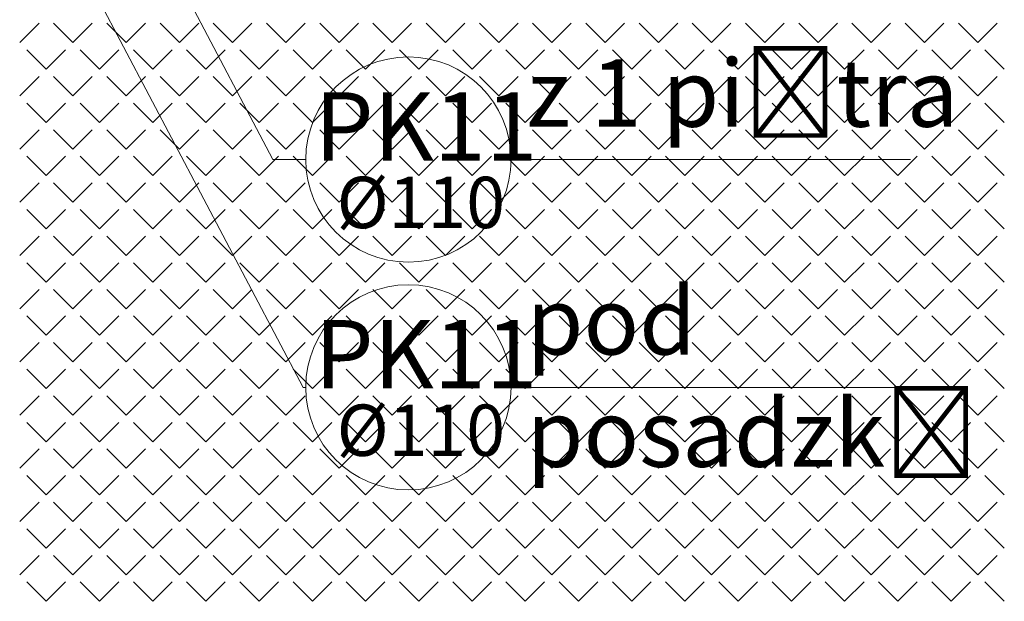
# Model space of a CAD drawing. Header units: millimetres. Extents: x -23540 to 53212, y -37964 to 41185.
# Tile 130 of 203: x 2684 to 3050, y -30832 to -30616. Entities that reach past the tile are written whole.
import ezdxf

# ---------------------------------------------------------------- set-up
doc = ezdxf.new("R2010")
doc.units = ezdxf.units.MM
doc.layers.get('0').update_dxf_attribs({"lineweight": 18})
doc.layers.add('MM_KS_OPISY', color=7, linetype='Continuous', lineweight=9)
doc.styles.get("Standard").update_dxf_attribs({"font": 'arial.ttf'})

msp = doc.modelspace()

# ---------------------------------------------------------------- linework, layer by layer
at = {"color": 251, "linetype": 'Continuous', "lineweight": 20, "true_color": 0x636466}
for p, q in [((2684.08, -30624.31), (2691.26, -30617.13)), ((2703.83, -30624.31), (2696.65, -30617.13)), ((2703.83, -30624.31), (2711.02, -30617.13)), ((2723.59, -30624.31), (2716.41, -30617.13)), ((2723.59, -30624.31), (2730.77, -30617.13)), ((2743.35, -30624.31), (2736.16, -30617.13)), ((2743.35, -30624.31), (2750.53, -30617.13)), ((2763.1, -30624.31), (2755.92, -30617.13)), ((2763.1, -30624.31), (2770.29, -30617.13)), ((2782.86, -30624.31), (2775.67, -30617.13)), ((2782.86, -30624.31), (2790.04, -30617.13)), ((2802.62, -30624.31), (2795.43, -30617.13)), ((2802.62, -30624.31), (2809.8, -30617.13)), ((2822.37, -30624.31), (2815.19, -30617.13)), ((2822.37, -30624.31), (2829.56, -30617.13)), ((2842.13, -30624.31), (2834.94, -30617.13)), ((2842.13, -30624.31), (2849.31, -30617.13)), ((2861.89, -30624.31), (2854.7, -30617.13)), ((2861.89, -30624.31), (2869.07, -30617.13)), ((2881.64, -30624.31), (2874.46, -30617.13)), ((2881.64, -30624.31), (2888.83, -30617.13)), ((2901.4, -30624.31), (2894.21, -30617.13)), ((2901.4, -30624.31), (2908.58, -30617.13)), ((2921.16, -30624.31), (2913.97, -30617.13)), ((2921.16, -30624.31), (2928.34, -30617.13)), ((2940.91, -30624.31), (2933.73, -30617.13)), ((2940.91, -30624.31), (2948.1, -30617.13)), ((2960.67, -30624.31), (2953.48, -30617.13)), ((2960.67, -30624.31), (2967.85, -30617.13)), ((2980.42, -30624.31), (2973.24, -30617.13)), ((2980.42, -30624.31), (2987.61, -30617.13)), ((3000.18, -30624.31), (2993, -30617.13)), ((3000.18, -30624.31), (3007.37, -30617.13)), ((3019.94, -30624.31), (3012.75, -30617.13)), ((3019.94, -30624.31), (3027.12, -30617.13)), ((3039.69, -30624.31), (3032.51, -30617.13)), ((3039.69, -30624.31), (3046.88, -30617.13)), ((2693.95, -30634.19), (2686.77, -30627.01)), ((2693.95, -30634.19), (2701.14, -30627.01)), ((2713.71, -30634.19), (2706.53, -30627.01)), ((2713.71, -30634.19), (2720.9, -30627.01)), ((2733.47, -30634.19), (2726.28, -30627.01)), ((2733.47, -30634.19), (2740.65, -30627.01)), ((2753.22, -30634.19), (2746.04, -30627.01)), ((2753.22, -30634.19), (2760.41, -30627.01)), ((2772.98, -30634.19), (2765.8, -30627.01)), ((2772.98, -30634.19), (2780.17, -30627.01)), ((2792.74, -30634.19), (2785.55, -30627.01)), ((2792.74, -30634.19), (2799.92, -30627.01)), ((2812.49, -30634.19), (2805.31, -30627.01)), ((2812.49, -30634.19), (2819.68, -30627.01)), ((2832.25, -30634.19), (2825.07, -30627.01)), ((2832.25, -30634.19), (2839.43, -30627.01)), ((2852.01, -30634.19), (2844.82, -30627.01)), ((2852.01, -30634.19), (2859.19, -30627.01)), ((2871.76, -30634.19), (2864.58, -30627.01)), ((2871.76, -30634.19), (2878.95, -30627.01)), ((2891.52, -30634.19), (2884.34, -30627.01)), ((2891.52, -30634.19), (2898.7, -30627.01)), ((2911.28, -30634.19), (2904.09, -30627.01)), ((2911.28, -30634.19), (2918.46, -30627.01)), ((2931.03, -30634.19), (2923.85, -30627.01)), ((2931.03, -30634.19), (2938.22, -30627.01)), ((2950.79, -30634.19), (2943.61, -30627.01)), ((2950.79, -30634.19), (2957.97, -30627.01)), ((2970.55, -30634.19), (2963.36, -30627.01)), ((2970.55, -30634.19), (2977.73, -30627.01)), ((2990.3, -30634.19), (2983.12, -30627.01)), ((2990.3, -30634.19), (2997.49, -30627.01)), ((3010.06, -30634.19), (3002.88, -30627.01)), ((3010.06, -30634.19), (3017.24, -30627.01)), ((3029.82, -30634.19), (3022.63, -30627.01)), ((3029.82, -30634.19), (3037, -30627.01)), ((3049.57, -30634.19), (3042.39, -30627.01)), ((2684.08, -30644.07), (2691.26, -30636.89)), ((2703.83, -30644.07), (2696.65, -30636.89)), ((2703.83, -30644.07), (2711.02, -30636.89)), ((2723.59, -30644.07), (2716.41, -30636.89)), ((2723.59, -30644.07), (2730.77, -30636.89)), ((2743.35, -30644.07), (2736.16, -30636.89)), ((2743.35, -30644.07), (2750.53, -30636.89)), ((2763.1, -30644.07), (2755.92, -30636.89)), ((2763.1, -30644.07), (2770.29, -30636.89)), ((2782.86, -30644.07), (2775.67, -30636.89)), ((2782.86, -30644.07), (2790.04, -30636.89)), ((2802.62, -30644.07), (2795.43, -30636.89)), ((2802.62, -30644.07), (2809.8, -30636.89)), ((2822.37, -30644.07), (2815.19, -30636.89)), ((2822.37, -30644.07), (2829.56, -30636.89)), ((2842.13, -30644.07), (2834.94, -30636.89)), ((2842.13, -30644.07), (2849.31, -30636.89)), ((2861.89, -30644.07), (2854.7, -30636.89)), ((2861.89, -30644.07), (2869.07, -30636.89)), ((2881.64, -30644.07), (2874.46, -30636.89)), ((2881.64, -30644.07), (2888.83, -30636.89)), ((2901.4, -30644.07), (2894.21, -30636.89)), ((2901.4, -30644.07), (2908.58, -30636.89)), ((2921.16, -30644.07), (2913.97, -30636.89)), ((2921.16, -30644.07), (2928.34, -30636.89)), ((2940.91, -30644.07), (2933.73, -30636.89)), ((2940.91, -30644.07), (2948.1, -30636.89)), ((2960.67, -30644.07), (2953.48, -30636.89)), ((2960.67, -30644.07), (2967.85, -30636.89)), ((2980.42, -30644.07), (2973.24, -30636.89)), ((2980.42, -30644.07), (2987.61, -30636.89)), ((3000.18, -30644.07), (2993, -30636.89)), ((3000.18, -30644.07), (3007.37, -30636.89)), ((3019.94, -30644.07), (3012.75, -30636.89)), ((3019.94, -30644.07), (3027.12, -30636.89)), ((3039.69, -30644.07), (3032.51, -30636.89)), ((3039.69, -30644.07), (3046.88, -30636.89)), ((2693.95, -30653.95), (2686.77, -30646.76)), ((2693.95, -30653.95), (2701.14, -30646.76)), ((2713.71, -30653.95), (2706.53, -30646.76)), ((2713.71, -30653.95), (2720.9, -30646.76)), ((2733.47, -30653.95), (2726.28, -30646.76)), ((2733.47, -30653.95), (2740.65, -30646.76)), ((2753.22, -30653.95), (2746.04, -30646.76)), ((2753.22, -30653.95), (2760.41, -30646.76)), ((2772.98, -30653.95), (2765.8, -30646.76)), ((2772.98, -30653.95), (2780.17, -30646.76)), ((2792.74, -30653.95), (2785.55, -30646.76)), ((2792.74, -30653.95), (2799.92, -30646.76)), ((2812.49, -30653.95), (2805.31, -30646.76)), ((2812.49, -30653.95), (2819.68, -30646.76)), ((2832.25, -30653.95), (2825.07, -30646.76)), ((2832.25, -30653.95), (2839.43, -30646.76)), ((2852.01, -30653.95), (2844.82, -30646.76)), ((2852.01, -30653.95), (2859.19, -30646.76)), ((2871.76, -30653.95), (2864.58, -30646.76)), ((2871.76, -30653.95), (2878.95, -30646.76)), ((2891.52, -30653.95), (2884.34, -30646.76)), ((2891.52, -30653.95), (2898.7, -30646.76)), ((2911.28, -30653.95), (2904.09, -30646.76)), ((2911.28, -30653.95), (2918.46, -30646.76)), ((2931.03, -30653.95), (2923.85, -30646.76)), ((2931.03, -30653.95), (2938.22, -30646.76)), ((2950.79, -30653.95), (2943.61, -30646.76)), ((2950.79, -30653.95), (2957.97, -30646.76)), ((2970.55, -30653.95), (2963.36, -30646.76)), ((2970.55, -30653.95), (2977.73, -30646.76)), ((2990.3, -30653.95), (2983.12, -30646.76)), ((2990.3, -30653.95), (2997.49, -30646.76)), ((3010.06, -30653.95), (3002.88, -30646.76)), ((3010.06, -30653.95), (3017.24, -30646.76)), ((3029.82, -30653.95), (3022.63, -30646.76)), ((3029.82, -30653.95), (3037, -30646.76)), ((3049.57, -30653.95), (3042.39, -30646.76)), ((2684.08, -30663.83), (2691.26, -30656.64)), ((2703.83, -30663.83), (2696.65, -30656.64)), ((2703.83, -30663.83), (2711.02, -30656.64)), ((2723.59, -30663.83), (2716.41, -30656.64)), ((2723.59, -30663.83), (2730.77, -30656.64)), ((2743.35, -30663.83), (2736.16, -30656.64)), ((2743.35, -30663.83), (2750.53, -30656.64)), ((2763.1, -30663.83), (2755.92, -30656.64)), ((2763.1, -30663.83), (2770.29, -30656.64)), ((2782.86, -30663.83), (2775.67, -30656.64)), ((2782.86, -30663.83), (2790.04, -30656.64)), ((2802.62, -30663.83), (2795.43, -30656.64)), ((2802.62, -30663.83), (2809.8, -30656.64)), ((2822.37, -30663.83), (2815.19, -30656.64)), ((2822.37, -30663.83), (2829.56, -30656.64)), ((2842.13, -30663.83), (2834.94, -30656.64)), ((2842.13, -30663.83), (2849.31, -30656.64)), ((2861.89, -30663.83), (2854.7, -30656.64)), ((2861.89, -30663.83), (2869.07, -30656.64)), ((2881.64, -30663.83), (2874.46, -30656.64)), ((2881.64, -30663.83), (2888.83, -30656.64)), ((2901.4, -30663.83), (2894.21, -30656.64)), ((2901.4, -30663.83), (2908.58, -30656.64)), ((2921.16, -30663.83), (2913.97, -30656.64)), ((2921.16, -30663.83), (2928.34, -30656.64)), ((2940.91, -30663.83), (2933.73, -30656.64)), ((2940.91, -30663.83), (2948.1, -30656.64)), ((2960.67, -30663.83), (2953.48, -30656.64)), ((2960.67, -30663.83), (2967.85, -30656.64)), ((2980.42, -30663.83), (2973.24, -30656.64)), ((2980.42, -30663.83), (2987.61, -30656.64)), ((3000.18, -30663.83), (2993, -30656.64)), ((3000.18, -30663.83), (3007.37, -30656.64)), ((3019.94, -30663.83), (3012.75, -30656.64)), ((3019.94, -30663.83), (3027.12, -30656.64)), ((3039.69, -30663.83), (3032.51, -30656.64)), ((3039.69, -30663.83), (3046.88, -30656.64)), ((2693.95, -30673.7), (2686.77, -30666.52)), ((2693.95, -30673.7), (2701.14, -30666.52)), ((2713.71, -30673.7), (2706.53, -30666.52)), ((2713.71, -30673.7), (2720.9, -30666.52)), ((2733.47, -30673.7), (2726.28, -30666.52)), ((2733.47, -30673.7), (2740.65, -30666.52)), ((2753.22, -30673.7), (2746.04, -30666.52)), ((2753.22, -30673.7), (2760.41, -30666.52)), ((2772.98, -30673.7), (2765.8, -30666.52)), ((2772.98, -30673.7), (2780.17, -30666.52)), ((2792.74, -30673.7), (2785.55, -30666.52)), ((2792.74, -30673.7), (2799.92, -30666.52)), ((2812.49, -30673.7), (2805.31, -30666.52)), ((2812.49, -30673.7), (2819.68, -30666.52)), ((2832.25, -30673.7), (2825.07, -30666.52)), ((2832.25, -30673.7), (2839.43, -30666.52)), ((2852.01, -30673.7), (2844.82, -30666.52)), ((2852.01, -30673.7), (2859.19, -30666.52)), ((2871.76, -30673.7), (2864.58, -30666.52)), ((2871.76, -30673.7), (2878.95, -30666.52)), ((2891.52, -30673.7), (2884.34, -30666.52)), ((2891.52, -30673.7), (2898.7, -30666.52)), ((2911.28, -30673.7), (2904.09, -30666.52)), ((2911.28, -30673.7), (2918.46, -30666.52)), ((2931.03, -30673.7), (2923.85, -30666.52)), ((2931.03, -30673.7), (2938.22, -30666.52)), ((2950.79, -30673.7), (2943.61, -30666.52)), ((2950.79, -30673.7), (2957.97, -30666.52)), ((2970.55, -30673.7), (2963.36, -30666.52)), ((2970.55, -30673.7), (2977.73, -30666.52)), ((2990.3, -30673.7), (2983.12, -30666.52)), ((2990.3, -30673.7), (2997.49, -30666.52)), ((3010.06, -30673.7), (3002.88, -30666.52)), ((3010.06, -30673.7), (3017.24, -30666.52)), ((3029.82, -30673.7), (3022.63, -30666.52)), ((3029.82, -30673.7), (3037, -30666.52)), ((3049.57, -30673.7), (3042.39, -30666.52)), ((2684.08, -30683.58), (2691.26, -30676.4)), ((2703.83, -30683.58), (2696.65, -30676.4)), ((2703.83, -30683.58), (2711.02, -30676.4)), ((2723.59, -30683.58), (2716.41, -30676.4)), ((2723.59, -30683.58), (2730.77, -30676.4)), ((2743.35, -30683.58), (2736.16, -30676.4)), ((2743.35, -30683.58), (2750.53, -30676.4)), ((2763.1, -30683.58), (2755.92, -30676.4)), ((2763.1, -30683.58), (2770.29, -30676.4)), ((2782.86, -30683.58), (2775.67, -30676.4)), ((2782.86, -30683.58), (2790.04, -30676.4)), ((2802.62, -30683.58), (2795.43, -30676.4)), ((2802.62, -30683.58), (2809.8, -30676.4)), ((2822.37, -30683.58), (2815.19, -30676.4)), ((2822.37, -30683.58), (2829.56, -30676.4)), ((2842.13, -30683.58), (2834.94, -30676.4)), ((2842.13, -30683.58), (2849.31, -30676.4)), ((2861.89, -30683.58), (2854.7, -30676.4)), ((2861.89, -30683.58), (2869.07, -30676.4)), ((2881.64, -30683.58), (2874.46, -30676.4)), ((2881.64, -30683.58), (2888.83, -30676.4)), ((2901.4, -30683.58), (2894.21, -30676.4)), ((2901.4, -30683.58), (2908.58, -30676.4)), ((2921.16, -30683.58), (2913.97, -30676.4)), ((2921.16, -30683.58), (2928.34, -30676.4)), ((2940.91, -30683.58), (2933.73, -30676.4)), ((2940.91, -30683.58), (2948.1, -30676.4)), ((2960.67, -30683.58), (2953.48, -30676.4)), ((2960.67, -30683.58), (2967.85, -30676.4)), ((2980.42, -30683.58), (2973.24, -30676.4)), ((2980.42, -30683.58), (2987.61, -30676.4)), ((3000.18, -30683.58), (2993, -30676.4)), ((3000.18, -30683.58), (3007.37, -30676.4)), ((3019.94, -30683.58), (3012.75, -30676.4)), ((3019.94, -30683.58), (3027.12, -30676.4)), ((3039.69, -30683.58), (3032.51, -30676.4)), ((3039.69, -30683.58), (3046.88, -30676.4)), ((2693.95, -30693.46), (2686.77, -30686.28)), ((2693.95, -30693.46), (2701.14, -30686.28)), ((2713.71, -30693.46), (2706.53, -30686.28)), ((2713.71, -30693.46), (2720.9, -30686.28)), ((2733.47, -30693.46), (2726.28, -30686.28)), ((2733.47, -30693.46), (2740.65, -30686.28)), ((2753.22, -30693.46), (2746.04, -30686.28)), ((2753.22, -30693.46), (2760.41, -30686.28)), ((2772.98, -30693.46), (2765.8, -30686.28)), ((2772.98, -30693.46), (2780.17, -30686.28)), ((2792.74, -30693.46), (2785.55, -30686.28)), ((2792.74, -30693.46), (2799.92, -30686.28)), ((2812.49, -30693.46), (2805.31, -30686.28)), ((2812.49, -30693.46), (2819.68, -30686.28)), ((2832.25, -30693.46), (2825.07, -30686.28)), ((2832.25, -30693.46), (2839.43, -30686.28)), ((2852.01, -30693.46), (2844.82, -30686.28)), ((2852.01, -30693.46), (2859.19, -30686.28)), ((2871.76, -30693.46), (2864.58, -30686.28)), ((2871.76, -30693.46), (2878.95, -30686.28)), ((2891.52, -30693.46), (2884.34, -30686.28)), ((2891.52, -30693.46), (2898.7, -30686.28)), ((2911.28, -30693.46), (2904.09, -30686.28)), ((2911.28, -30693.46), (2918.46, -30686.28)), ((2931.03, -30693.46), (2923.85, -30686.28)), ((2931.03, -30693.46), (2938.22, -30686.28)), ((2950.79, -30693.46), (2943.61, -30686.28)), ((2950.79, -30693.46), (2957.97, -30686.28)), ((2970.55, -30693.46), (2963.36, -30686.28)), ((2970.55, -30693.46), (2977.73, -30686.28)), ((2990.3, -30693.46), (2983.12, -30686.28)), ((2990.3, -30693.46), (2997.49, -30686.28)), ((3010.06, -30693.46), (3002.88, -30686.28)), ((3010.06, -30693.46), (3017.24, -30686.28)), ((3029.82, -30693.46), (3022.63, -30686.28)), ((3029.82, -30693.46), (3037, -30686.28)), ((3049.57, -30693.46), (3042.39, -30686.28)), ((2684.08, -30703.34), (2691.26, -30696.15)), ((2703.83, -30703.34), (2696.65, -30696.15)), ((2703.83, -30703.34), (2711.02, -30696.15)), ((2723.59, -30703.34), (2716.41, -30696.15)), ((2723.59, -30703.34), (2730.77, -30696.15)), ((2743.35, -30703.34), (2736.16, -30696.15)), ((2743.35, -30703.34), (2750.53, -30696.15)), ((2763.1, -30703.34), (2755.92, -30696.15)), ((2763.1, -30703.34), (2770.29, -30696.15)), ((2782.86, -30703.34), (2775.67, -30696.15)), ((2782.86, -30703.34), (2790.04, -30696.15)), ((2802.62, -30703.34), (2795.43, -30696.15)), ((2802.62, -30703.34), (2809.8, -30696.15)), ((2822.37, -30703.34), (2815.19, -30696.15)), ((2822.37, -30703.34), (2829.56, -30696.15)), ((2842.13, -30703.34), (2834.94, -30696.15)), ((2842.13, -30703.34), (2849.31, -30696.15)), ((2861.89, -30703.34), (2854.7, -30696.15)), ((2861.89, -30703.34), (2869.07, -30696.15)), ((2881.64, -30703.34), (2874.46, -30696.15)), ((2881.64, -30703.34), (2888.83, -30696.15)), ((2901.4, -30703.34), (2894.21, -30696.15)), ((2901.4, -30703.34), (2908.58, -30696.15)), ((2921.16, -30703.34), (2913.97, -30696.15)), ((2921.16, -30703.34), (2928.34, -30696.15)), ((2940.91, -30703.34), (2933.73, -30696.15)), ((2940.91, -30703.34), (2948.1, -30696.15)), ((2960.67, -30703.34), (2953.48, -30696.15)), ((2960.67, -30703.34), (2967.85, -30696.15)), ((2980.42, -30703.34), (2973.24, -30696.15)), ((2980.42, -30703.34), (2987.61, -30696.15)), ((3000.18, -30703.34), (2993, -30696.15)), ((3000.18, -30703.34), (3007.37, -30696.15)), ((3019.94, -30703.34), (3012.75, -30696.15)), ((3019.94, -30703.34), (3027.12, -30696.15)), ((3039.69, -30703.34), (3032.51, -30696.15)), ((3039.69, -30703.34), (3046.88, -30696.15)), ((2693.95, -30713.22), (2686.77, -30706.03)), ((2693.95, -30713.22), (2701.14, -30706.03)), ((2713.71, -30713.22), (2706.53, -30706.03)), ((2713.71, -30713.22), (2720.9, -30706.03)), ((2733.47, -30713.22), (2726.28, -30706.03)), ((2733.47, -30713.22), (2740.65, -30706.03)), ((2753.22, -30713.22), (2746.04, -30706.03)), ((2753.22, -30713.22), (2760.41, -30706.03)), ((2772.98, -30713.22), (2765.8, -30706.03)), ((2772.98, -30713.22), (2780.17, -30706.03)), ((2792.74, -30713.22), (2785.55, -30706.03)), ((2792.74, -30713.22), (2799.92, -30706.03)), ((2812.49, -30713.22), (2805.31, -30706.03)), ((2812.49, -30713.22), (2819.68, -30706.03)), ((2832.25, -30713.22), (2825.07, -30706.03)), ((2832.25, -30713.22), (2839.43, -30706.03)), ((2852.01, -30713.22), (2844.82, -30706.03)), ((2852.01, -30713.22), (2859.19, -30706.03)), ((2871.76, -30713.22), (2864.58, -30706.03)), ((2871.76, -30713.22), (2878.95, -30706.03)), ((2891.52, -30713.22), (2884.34, -30706.03)), ((2891.52, -30713.22), (2898.7, -30706.03)), ((2911.28, -30713.22), (2904.09, -30706.03)), ((2911.28, -30713.22), (2918.46, -30706.03)), ((2931.03, -30713.22), (2923.85, -30706.03)), ((2931.03, -30713.22), (2938.22, -30706.03)), ((2950.79, -30713.22), (2943.61, -30706.03)), ((2950.79, -30713.22), (2957.97, -30706.03)), ((2970.55, -30713.22), (2963.36, -30706.03)), ((2970.55, -30713.22), (2977.73, -30706.03)), ((2990.3, -30713.22), (2983.12, -30706.03)), ((2990.3, -30713.22), (2997.49, -30706.03)), ((3010.06, -30713.22), (3002.88, -30706.03)), ((3010.06, -30713.22), (3017.24, -30706.03)), ((3029.82, -30713.22), (3022.63, -30706.03)), ((3029.82, -30713.22), (3037, -30706.03)), ((3049.57, -30713.22), (3042.39, -30706.03)), ((2684.08, -30723.1), (2691.26, -30715.91)), ((2703.83, -30723.1), (2696.65, -30715.91)), ((2703.83, -30723.1), (2711.02, -30715.91)), ((2723.59, -30723.1), (2716.41, -30715.91)), ((2723.59, -30723.1), (2730.77, -30715.91)), ((2743.35, -30723.1), (2736.16, -30715.91)), ((2743.35, -30723.1), (2750.53, -30715.91)), ((2763.1, -30723.1), (2755.92, -30715.91)), ((2763.1, -30723.1), (2770.29, -30715.91)), ((2782.86, -30723.1), (2775.67, -30715.91)), ((2782.86, -30723.1), (2790.04, -30715.91)), ((2802.62, -30723.1), (2795.43, -30715.91)), ((2802.62, -30723.1), (2809.8, -30715.91)), ((2822.37, -30723.1), (2815.19, -30715.91)), ((2822.37, -30723.1), (2829.56, -30715.91)), ((2842.13, -30723.1), (2834.94, -30715.91)), ((2842.13, -30723.1), (2849.31, -30715.91)), ((2861.89, -30723.1), (2854.7, -30715.91)), ((2861.89, -30723.1), (2869.07, -30715.91)), ((2881.64, -30723.1), (2874.46, -30715.91)), ((2881.64, -30723.1), (2888.83, -30715.91)), ((2901.4, -30723.1), (2894.21, -30715.91)), ((2901.4, -30723.1), (2908.58, -30715.91)), ((2921.16, -30723.1), (2913.97, -30715.91)), ((2921.16, -30723.1), (2928.34, -30715.91)), ((2940.91, -30723.1), (2933.73, -30715.91)), ((2940.91, -30723.1), (2948.1, -30715.91)), ((2960.67, -30723.1), (2953.48, -30715.91)), ((2960.67, -30723.1), (2967.85, -30715.91)), ((2980.42, -30723.1), (2973.24, -30715.91)), ((2980.42, -30723.1), (2987.61, -30715.91)), ((3000.18, -30723.1), (2993, -30715.91)), ((3000.18, -30723.1), (3007.37, -30715.91)), ((3019.94, -30723.1), (3012.75, -30715.91)), ((3019.94, -30723.1), (3027.12, -30715.91)), ((3039.69, -30723.1), (3032.51, -30715.91)), ((3039.69, -30723.1), (3046.88, -30715.91)), ((2693.95, -30732.97), (2686.77, -30725.79)), ((2693.95, -30732.97), (2701.14, -30725.79)), ((2713.71, -30732.97), (2706.53, -30725.79)), ((2713.71, -30732.97), (2720.9, -30725.79)), ((2733.47, -30732.97), (2726.28, -30725.79)), ((2733.47, -30732.97), (2740.65, -30725.79)), ((2753.22, -30732.97), (2746.04, -30725.79)), ((2753.22, -30732.97), (2760.41, -30725.79)), ((2772.98, -30732.97), (2765.8, -30725.79)), ((2772.98, -30732.97), (2780.17, -30725.79)), ((2792.74, -30732.97), (2785.55, -30725.79)), ((2792.74, -30732.97), (2799.92, -30725.79)), ((2812.49, -30732.97), (2805.31, -30725.79)), ((2812.49, -30732.97), (2819.68, -30725.79)), ((2832.25, -30732.97), (2825.07, -30725.79)), ((2832.25, -30732.97), (2839.43, -30725.79)), ((2852.01, -30732.97), (2844.82, -30725.79)), ((2852.01, -30732.97), (2859.19, -30725.79)), ((2871.76, -30732.97), (2864.58, -30725.79)), ((2871.76, -30732.97), (2878.95, -30725.79)), ((2891.52, -30732.97), (2884.34, -30725.79)), ((2891.52, -30732.97), (2898.7, -30725.79)), ((2911.28, -30732.97), (2904.09, -30725.79)), ((2911.28, -30732.97), (2918.46, -30725.79)), ((2931.03, -30732.97), (2923.85, -30725.79)), ((2931.03, -30732.97), (2938.22, -30725.79)), ((2950.79, -30732.97), (2943.61, -30725.79)), ((2950.79, -30732.97), (2957.97, -30725.79)), ((2970.55, -30732.97), (2963.36, -30725.79)), ((2970.55, -30732.97), (2977.73, -30725.79)), ((2990.3, -30732.97), (2983.12, -30725.79)), ((2990.3, -30732.97), (2997.49, -30725.79)), ((3010.06, -30732.97), (3002.88, -30725.79)), ((3010.06, -30732.97), (3017.24, -30725.79)), ((3029.82, -30732.97), (3022.63, -30725.79)), ((3029.82, -30732.97), (3037, -30725.79)), ((3049.57, -30732.97), (3042.39, -30725.79)), ((2684.08, -30742.85), (2691.26, -30735.67)), ((2703.83, -30742.85), (2696.65, -30735.67)), ((2703.83, -30742.85), (2711.02, -30735.67)), ((2723.59, -30742.85), (2716.41, -30735.67)), ((2723.59, -30742.85), (2730.77, -30735.67)), ((2743.35, -30742.85), (2736.16, -30735.67)), ((2743.35, -30742.85), (2750.53, -30735.67)), ((2763.1, -30742.85), (2755.92, -30735.67)), ((2763.1, -30742.85), (2770.29, -30735.67)), ((2782.86, -30742.85), (2775.67, -30735.67)), ((2782.86, -30742.85), (2790.04, -30735.67)), ((2802.62, -30742.85), (2795.43, -30735.67)), ((2802.62, -30742.85), (2809.8, -30735.67)), ((2822.37, -30742.85), (2815.19, -30735.67)), ((2822.37, -30742.85), (2829.56, -30735.67)), ((2842.13, -30742.85), (2834.94, -30735.67)), ((2842.13, -30742.85), (2849.31, -30735.67)), ((2861.89, -30742.85), (2854.7, -30735.67)), ((2861.89, -30742.85), (2869.07, -30735.67)), ((2881.64, -30742.85), (2874.46, -30735.67)), ((2881.64, -30742.85), (2888.83, -30735.67)), ((2901.4, -30742.85), (2894.21, -30735.67)), ((2901.4, -30742.85), (2908.58, -30735.67)), ((2921.16, -30742.85), (2913.97, -30735.67)), ((2921.16, -30742.85), (2928.34, -30735.67)), ((2940.91, -30742.85), (2933.73, -30735.67)), ((2940.91, -30742.85), (2948.1, -30735.67)), ((2960.67, -30742.85), (2953.48, -30735.67)), ((2960.67, -30742.85), (2967.85, -30735.67)), ((2980.42, -30742.85), (2973.24, -30735.67)), ((2980.42, -30742.85), (2987.61, -30735.67)), ((3000.18, -30742.85), (2993, -30735.67)), ((3000.18, -30742.85), (3007.37, -30735.67)), ((3019.94, -30742.85), (3012.75, -30735.67)), ((3019.94, -30742.85), (3027.12, -30735.67)), ((3039.69, -30742.85), (3032.51, -30735.67)), ((3039.69, -30742.85), (3046.88, -30735.67)), ((2693.95, -30752.73), (2686.77, -30745.55)), ((2693.95, -30752.73), (2701.14, -30745.55)), ((2713.71, -30752.73), (2706.53, -30745.55)), ((2713.71, -30752.73), (2720.9, -30745.55)), ((2733.47, -30752.73), (2726.28, -30745.55)), ((2733.47, -30752.73), (2740.65, -30745.55)), ((2753.22, -30752.73), (2746.04, -30745.55)), ((2753.22, -30752.73), (2760.41, -30745.55)), ((2772.98, -30752.73), (2765.8, -30745.55)), ((2772.98, -30752.73), (2780.17, -30745.55)), ((2792.74, -30752.73), (2785.55, -30745.55)), ((2792.74, -30752.73), (2799.92, -30745.55)), ((2812.49, -30752.73), (2805.31, -30745.55)), ((2812.49, -30752.73), (2819.68, -30745.55)), ((2832.25, -30752.73), (2825.07, -30745.55)), ((2832.25, -30752.73), (2839.43, -30745.55)), ((2852.01, -30752.73), (2844.82, -30745.55)), ((2852.01, -30752.73), (2859.19, -30745.55)), ((2871.76, -30752.73), (2864.58, -30745.55)), ((2871.76, -30752.73), (2878.95, -30745.55)), ((2891.52, -30752.73), (2884.34, -30745.55)), ((2891.52, -30752.73), (2898.7, -30745.55)), ((2911.28, -30752.73), (2904.09, -30745.55)), ((2911.28, -30752.73), (2918.46, -30745.55)), ((2931.03, -30752.73), (2923.85, -30745.55)), ((2931.03, -30752.73), (2938.22, -30745.55)), ((2950.79, -30752.73), (2943.61, -30745.55)), ((2950.79, -30752.73), (2957.97, -30745.55)), ((2970.55, -30752.73), (2963.36, -30745.55)), ((2970.55, -30752.73), (2977.73, -30745.55)), ((2990.3, -30752.73), (2983.12, -30745.55)), ((2990.3, -30752.73), (2997.49, -30745.55)), ((3010.06, -30752.73), (3002.88, -30745.55)), ((3010.06, -30752.73), (3017.24, -30745.55)), ((3029.82, -30752.73), (3022.63, -30745.55)), ((3029.82, -30752.73), (3037, -30745.55)), ((3049.57, -30752.73), (3042.39, -30745.55)), ((2684.08, -30762.61), (2691.26, -30755.42)), ((2703.83, -30762.61), (2696.65, -30755.42)), ((2703.83, -30762.61), (2711.02, -30755.42)), ((2723.59, -30762.61), (2716.41, -30755.42)), ((2723.59, -30762.61), (2730.77, -30755.42)), ((2743.35, -30762.61), (2736.16, -30755.42)), ((2743.35, -30762.61), (2750.53, -30755.42)), ((2763.1, -30762.61), (2755.92, -30755.42)), ((2763.1, -30762.61), (2770.29, -30755.42)), ((2782.86, -30762.61), (2775.67, -30755.42)), ((2782.86, -30762.61), (2790.04, -30755.42)), ((2802.62, -30762.61), (2795.43, -30755.42)), ((2802.62, -30762.61), (2809.8, -30755.42)), ((2822.37, -30762.61), (2815.19, -30755.42)), ((2822.37, -30762.61), (2829.56, -30755.42)), ((2842.13, -30762.61), (2834.94, -30755.42)), ((2842.13, -30762.61), (2849.31, -30755.42)), ((2861.89, -30762.61), (2854.7, -30755.42)), ((2861.89, -30762.61), (2869.07, -30755.42)), ((2881.64, -30762.61), (2874.46, -30755.42)), ((2881.64, -30762.61), (2888.83, -30755.42)), ((2901.4, -30762.61), (2894.21, -30755.42)), ((2901.4, -30762.61), (2908.58, -30755.42)), ((2921.16, -30762.61), (2913.97, -30755.42)), ((2921.16, -30762.61), (2928.34, -30755.42)), ((2940.91, -30762.61), (2933.73, -30755.42)), ((2940.91, -30762.61), (2948.1, -30755.42)), ((2960.67, -30762.61), (2953.48, -30755.42)), ((2960.67, -30762.61), (2967.85, -30755.42)), ((2980.42, -30762.61), (2973.24, -30755.42)), ((2980.42, -30762.61), (2987.61, -30755.42)), ((3000.18, -30762.61), (2993, -30755.42)), ((3000.18, -30762.61), (3007.37, -30755.42)), ((3019.94, -30762.61), (3012.75, -30755.42)), ((3019.94, -30762.61), (3027.12, -30755.42)), ((3039.69, -30762.61), (3032.51, -30755.42)), ((3039.69, -30762.61), (3046.88, -30755.42)), ((2693.95, -30772.49), (2686.77, -30765.3)), ((2693.95, -30772.49), (2701.14, -30765.3)), ((2713.71, -30772.49), (2706.53, -30765.3)), ((2713.71, -30772.49), (2720.9, -30765.3)), ((2733.47, -30772.49), (2726.28, -30765.3)), ((2733.47, -30772.49), (2740.65, -30765.3)), ((2753.22, -30772.49), (2746.04, -30765.3)), ((2753.22, -30772.49), (2760.41, -30765.3)), ((2772.98, -30772.49), (2765.8, -30765.3)), ((2772.98, -30772.49), (2780.17, -30765.3)), ((2792.74, -30772.49), (2785.55, -30765.3)), ((2792.74, -30772.49), (2799.92, -30765.3)), ((2812.49, -30772.49), (2805.31, -30765.3)), ((2812.49, -30772.49), (2819.68, -30765.3)), ((2832.25, -30772.49), (2825.07, -30765.3)), ((2832.25, -30772.49), (2839.43, -30765.3)), ((2852.01, -30772.49), (2844.82, -30765.3)), ((2852.01, -30772.49), (2859.19, -30765.3)), ((2871.76, -30772.49), (2864.58, -30765.3)), ((2871.76, -30772.49), (2878.95, -30765.3)), ((2891.52, -30772.49), (2884.34, -30765.3)), ((2891.52, -30772.49), (2898.7, -30765.3)), ((2911.28, -30772.49), (2904.09, -30765.3)), ((2911.28, -30772.49), (2918.46, -30765.3)), ((2931.03, -30772.49), (2923.85, -30765.3)), ((2931.03, -30772.49), (2938.22, -30765.3)), ((2950.79, -30772.49), (2943.61, -30765.3)), ((2950.79, -30772.49), (2957.97, -30765.3)), ((2970.55, -30772.49), (2963.36, -30765.3)), ((2970.55, -30772.49), (2977.73, -30765.3)), ((2990.3, -30772.49), (2983.12, -30765.3)), ((2990.3, -30772.49), (2997.49, -30765.3)), ((3010.06, -30772.49), (3002.88, -30765.3)), ((3010.06, -30772.49), (3017.24, -30765.3)), ((3029.82, -30772.49), (3022.63, -30765.3)), ((3029.82, -30772.49), (3037, -30765.3)), ((3049.57, -30772.49), (3042.39, -30765.3)), ((2684.08, -30782.37), (2691.26, -30775.18)), ((2703.83, -30782.37), (2696.65, -30775.18)), ((2703.83, -30782.37), (2711.02, -30775.18)), ((2723.59, -30782.37), (2716.41, -30775.18)), ((2723.59, -30782.37), (2730.77, -30775.18)), ((2743.35, -30782.37), (2736.16, -30775.18)), ((2743.35, -30782.37), (2750.53, -30775.18)), ((2763.1, -30782.37), (2755.92, -30775.18)), ((2763.1, -30782.37), (2770.29, -30775.18)), ((2782.86, -30782.37), (2775.67, -30775.18)), ((2782.86, -30782.37), (2790.04, -30775.18)), ((2802.62, -30782.37), (2795.43, -30775.18)), ((2802.62, -30782.37), (2809.8, -30775.18)), ((2822.37, -30782.37), (2815.19, -30775.18)), ((2822.37, -30782.37), (2829.56, -30775.18)), ((2842.13, -30782.37), (2834.94, -30775.18)), ((2842.13, -30782.37), (2849.31, -30775.18)), ((2861.89, -30782.37), (2854.7, -30775.18)), ((2861.89, -30782.37), (2869.07, -30775.18)), ((2881.64, -30782.37), (2874.46, -30775.18)), ((2881.64, -30782.37), (2888.83, -30775.18)), ((2901.4, -30782.37), (2894.21, -30775.18)), ((2901.4, -30782.37), (2908.58, -30775.18)), ((2921.16, -30782.37), (2913.97, -30775.18)), ((2921.16, -30782.37), (2928.34, -30775.18)), ((2940.91, -30782.37), (2933.73, -30775.18)), ((2940.91, -30782.37), (2948.1, -30775.18)), ((2960.67, -30782.37), (2953.48, -30775.18)), ((2960.67, -30782.37), (2967.85, -30775.18)), ((2980.42, -30782.37), (2973.24, -30775.18)), ((2980.42, -30782.37), (2987.61, -30775.18)), ((3000.18, -30782.37), (2993, -30775.18)), ((3000.18, -30782.37), (3007.37, -30775.18)), ((3019.94, -30782.37), (3012.75, -30775.18)), ((3019.94, -30782.37), (3027.12, -30775.18)), ((3039.69, -30782.37), (3032.51, -30775.18)), ((3039.69, -30782.37), (3046.88, -30775.18)), ((2693.95, -30792.24), (2686.77, -30785.06)), ((2693.95, -30792.24), (2701.14, -30785.06)), ((2713.71, -30792.24), (2706.53, -30785.06)), ((2713.71, -30792.24), (2720.9, -30785.06)), ((2733.47, -30792.24), (2726.28, -30785.06)), ((2733.47, -30792.24), (2740.65, -30785.06)), ((2753.22, -30792.24), (2746.04, -30785.06)), ((2753.22, -30792.24), (2760.41, -30785.06)), ((2772.98, -30792.24), (2765.8, -30785.06)), ((2772.98, -30792.24), (2780.17, -30785.06)), ((2792.74, -30792.24), (2785.55, -30785.06)), ((2792.74, -30792.24), (2799.92, -30785.06)), ((2812.49, -30792.24), (2805.31, -30785.06)), ((2812.49, -30792.24), (2819.68, -30785.06)), ((2832.25, -30792.24), (2825.07, -30785.06)), ((2832.25, -30792.24), (2839.43, -30785.06)), ((2852.01, -30792.24), (2844.82, -30785.06)), ((2852.01, -30792.24), (2859.19, -30785.06)), ((2871.76, -30792.24), (2864.58, -30785.06)), ((2871.76, -30792.24), (2878.95, -30785.06)), ((2891.52, -30792.24), (2884.34, -30785.06)), ((2891.52, -30792.24), (2898.7, -30785.06)), ((2911.28, -30792.24), (2904.09, -30785.06)), ((2911.28, -30792.24), (2918.46, -30785.06)), ((2931.03, -30792.24), (2923.85, -30785.06)), ((2931.03, -30792.24), (2938.22, -30785.06)), ((2950.79, -30792.24), (2943.61, -30785.06)), ((2950.79, -30792.24), (2957.97, -30785.06)), ((2970.55, -30792.24), (2963.36, -30785.06)), ((2970.55, -30792.24), (2977.73, -30785.06)), ((2990.3, -30792.24), (2983.12, -30785.06)), ((2990.3, -30792.24), (2997.49, -30785.06)), ((3010.06, -30792.24), (3002.88, -30785.06)), ((3010.06, -30792.24), (3017.24, -30785.06)), ((3029.82, -30792.24), (3022.63, -30785.06)), ((3029.82, -30792.24), (3037, -30785.06)), ((3049.57, -30792.24), (3042.39, -30785.06)), ((2684.08, -30802.12), (2691.26, -30794.94)), ((2703.83, -30802.12), (2696.65, -30794.94)), ((2703.83, -30802.12), (2711.02, -30794.94)), ((2723.59, -30802.12), (2716.41, -30794.94)), ((2723.59, -30802.12), (2730.77, -30794.94)), ((2743.35, -30802.12), (2736.16, -30794.94)), ((2743.35, -30802.12), (2750.53, -30794.94)), ((2763.1, -30802.12), (2755.92, -30794.94)), ((2763.1, -30802.12), (2770.29, -30794.94)), ((2782.86, -30802.12), (2775.67, -30794.94)), ((2782.86, -30802.12), (2790.04, -30794.94)), ((2802.62, -30802.12), (2795.43, -30794.94)), ((2802.62, -30802.12), (2809.8, -30794.94)), ((2822.37, -30802.12), (2815.19, -30794.94)), ((2822.37, -30802.12), (2829.56, -30794.94)), ((2842.13, -30802.12), (2834.94, -30794.94)), ((2842.13, -30802.12), (2849.31, -30794.94)), ((2861.89, -30802.12), (2854.7, -30794.94)), ((2861.89, -30802.12), (2869.07, -30794.94)), ((2881.64, -30802.12), (2874.46, -30794.94)), ((2881.64, -30802.12), (2888.83, -30794.94)), ((2901.4, -30802.12), (2894.21, -30794.94)), ((2901.4, -30802.12), (2908.58, -30794.94)), ((2921.16, -30802.12), (2913.97, -30794.94)), ((2921.16, -30802.12), (2928.34, -30794.94)), ((2940.91, -30802.12), (2933.73, -30794.94)), ((2940.91, -30802.12), (2948.1, -30794.94)), ((2960.67, -30802.12), (2953.48, -30794.94)), ((2960.67, -30802.12), (2967.85, -30794.94)), ((2980.42, -30802.12), (2973.24, -30794.94)), ((2980.42, -30802.12), (2987.61, -30794.94)), ((3000.18, -30802.12), (2993, -30794.94)), ((3000.18, -30802.12), (3007.37, -30794.94)), ((3019.94, -30802.12), (3012.75, -30794.94)), ((3019.94, -30802.12), (3027.12, -30794.94)), ((3039.69, -30802.12), (3032.51, -30794.94)), ((3039.69, -30802.12), (3046.88, -30794.94)), ((2693.95, -30812), (2686.77, -30804.82)), ((2693.95, -30812), (2701.14, -30804.82)), ((2713.71, -30812), (2706.53, -30804.82)), ((2713.71, -30812), (2720.9, -30804.82)), ((2733.47, -30812), (2726.28, -30804.82)), ((2733.47, -30812), (2740.65, -30804.82)), ((2753.22, -30812), (2746.04, -30804.82)), ((2753.22, -30812), (2760.41, -30804.82)), ((2772.98, -30812), (2765.8, -30804.82)), ((2772.98, -30812), (2780.17, -30804.82)), ((2792.74, -30812), (2785.55, -30804.82)), ((2792.74, -30812), (2799.92, -30804.82)), ((2812.49, -30812), (2805.31, -30804.82)), ((2812.49, -30812), (2819.68, -30804.82)), ((2832.25, -30812), (2825.07, -30804.82)), ((2832.25, -30812), (2839.43, -30804.82)), ((2852.01, -30812), (2844.82, -30804.82)), ((2852.01, -30812), (2859.19, -30804.82)), ((2871.76, -30812), (2864.58, -30804.82)), ((2871.76, -30812), (2878.95, -30804.82)), ((2891.52, -30812), (2884.34, -30804.82)), ((2891.52, -30812), (2898.7, -30804.82)), ((2911.28, -30812), (2904.09, -30804.82)), ((2911.28, -30812), (2918.46, -30804.82)), ((2931.03, -30812), (2923.85, -30804.82)), ((2931.03, -30812), (2938.22, -30804.82)), ((2950.79, -30812), (2943.61, -30804.82)), ((2950.79, -30812), (2957.97, -30804.82)), ((2970.55, -30812), (2963.36, -30804.82)), ((2970.55, -30812), (2977.73, -30804.82)), ((2990.3, -30812), (2983.12, -30804.82)), ((2990.3, -30812), (2997.49, -30804.82)), ((3010.06, -30812), (3002.88, -30804.82)), ((3010.06, -30812), (3017.24, -30804.82)), ((3029.82, -30812), (3022.63, -30804.82)), ((3029.82, -30812), (3037, -30804.82)), ((3049.57, -30812), (3042.39, -30804.82)), ((2684.08, -30821.88), (2691.26, -30814.69)), ((2703.83, -30821.88), (2696.65, -30814.69)), ((2703.83, -30821.88), (2711.02, -30814.69)), ((2723.59, -30821.88), (2716.41, -30814.69)), ((2723.59, -30821.88), (2730.77, -30814.69)), ((2743.35, -30821.88), (2736.16, -30814.69)), ((2743.35, -30821.88), (2750.53, -30814.69)), ((2763.1, -30821.88), (2755.92, -30814.69)), ((2763.1, -30821.88), (2770.29, -30814.69)), ((2782.86, -30821.88), (2775.67, -30814.69)), ((2782.86, -30821.88), (2790.04, -30814.69)), ((2802.62, -30821.88), (2795.43, -30814.69)), ((2802.62, -30821.88), (2809.8, -30814.69)), ((2822.37, -30821.88), (2815.19, -30814.69)), ((2822.37, -30821.88), (2829.56, -30814.69)), ((2842.13, -30821.88), (2834.94, -30814.69)), ((2842.13, -30821.88), (2849.31, -30814.69)), ((2861.89, -30821.88), (2854.7, -30814.69)), ((2861.89, -30821.88), (2869.07, -30814.69)), ((2881.64, -30821.88), (2874.46, -30814.69)), ((2881.64, -30821.88), (2888.83, -30814.69)), ((2901.4, -30821.88), (2894.21, -30814.69)), ((2901.4, -30821.88), (2908.58, -30814.69)), ((2921.16, -30821.88), (2913.97, -30814.69)), ((2921.16, -30821.88), (2928.34, -30814.69)), ((2940.91, -30821.88), (2933.73, -30814.69)), ((2940.91, -30821.88), (2948.1, -30814.69)), ((2960.67, -30821.88), (2953.48, -30814.69)), ((2960.67, -30821.88), (2967.85, -30814.69)), ((2980.42, -30821.88), (2973.24, -30814.69)), ((2980.42, -30821.88), (2987.61, -30814.69)), ((3000.18, -30821.88), (2993, -30814.69)), ((3000.18, -30821.88), (3007.37, -30814.69)), ((3019.94, -30821.88), (3012.75, -30814.69)), ((3019.94, -30821.88), (3027.12, -30814.69)), ((3039.69, -30821.88), (3032.51, -30814.69)), ((3039.69, -30821.88), (3046.88, -30814.69)), ((2693.95, -30831.76), (2686.77, -30824.57)), ((2693.95, -30831.76), (2701.14, -30824.57)), ((2713.71, -30831.76), (2706.53, -30824.57)), ((2713.71, -30831.76), (2720.9, -30824.57)), ((2733.47, -30831.76), (2726.28, -30824.57)), ((2733.47, -30831.76), (2740.65, -30824.57)), ((2753.22, -30831.76), (2746.04, -30824.57)), ((2753.22, -30831.76), (2760.41, -30824.57)), ((2772.98, -30831.76), (2765.8, -30824.57)), ((2772.98, -30831.76), (2780.17, -30824.57)), ((2792.74, -30831.76), (2785.55, -30824.57)), ((2792.74, -30831.76), (2799.92, -30824.57)), ((2812.49, -30831.76), (2805.31, -30824.57)), ((2812.49, -30831.76), (2819.68, -30824.57)), ((2832.25, -30831.76), (2825.07, -30824.57)), ((2832.25, -30831.76), (2839.43, -30824.57)), ((2852.01, -30831.76), (2844.82, -30824.57)), ((2852.01, -30831.76), (2859.19, -30824.57)), ((2871.76, -30831.76), (2864.58, -30824.57)), ((2871.76, -30831.76), (2878.95, -30824.57)), ((2891.52, -30831.76), (2884.34, -30824.57)), ((2891.52, -30831.76), (2898.7, -30824.57)), ((2911.28, -30831.76), (2904.09, -30824.57)), ((2911.28, -30831.76), (2918.46, -30824.57)), ((2931.03, -30831.76), (2923.85, -30824.57)), ((2931.03, -30831.76), (2938.22, -30824.57)), ((2950.79, -30831.76), (2943.61, -30824.57)), ((2950.79, -30831.76), (2957.97, -30824.57)), ((2970.55, -30831.76), (2963.36, -30824.57)), ((2970.55, -30831.76), (2977.73, -30824.57)), ((2990.3, -30831.76), (2983.12, -30824.57)), ((2990.3, -30831.76), (2997.49, -30824.57)), ((3010.06, -30831.76), (3002.88, -30824.57)), ((3010.06, -30831.76), (3017.24, -30824.57)), ((3029.82, -30831.76), (3022.63, -30824.57)), ((3029.82, -30831.76), (3037, -30824.57)), ((3049.57, -30831.76), (3042.39, -30824.57))]:
    msp.add_line(p, q, dxfattribs=at)
at = {"layer": 'MM_KS_OPISY'}
for p, q in [((2649.25, -30486.82), (2789.31, -30752.3)), ((2690.96, -30502.55), (2778.1, -30667.71)), ((2790.27, -30667.71), (2778.1, -30667.71)), ((2866.47, -30667.71), (3014.76, -30667.71)), ((2790.27, -30752.3), (2789.31, -30752.3)), ((2866.47, -30752.3), (3014.76, -30752.3))]:
    msp.add_line(p, q, dxfattribs=at)
for centre in [(2828.37, -30667.71), (2828.37, -30752.3)]:
    msp.add_circle(centre, 38.1, dxfattribs=at)

# ---------------------------------------------------------------- texts
at = {"layer": 'MM_KS_OPISY', "attachment_point": 1}
for s, width, insert, char_height in [('{\\fArial Narrow|b0|i0|c238|p34;z 1 piętra}', 200.9859, (2872.22, -30630.54), 25), ('{\\fArial Narrow|b0|i0|c238|p34;PK11}', 25.4, (2793.53, -30642.72), 25.4), ('{\\fArial Narrow|b0|i0|c238|p34;%%C110}', 0.5033, (2801.71, -30674.11), 19.05), ('{\\fArial Narrow|b0|i0|c238|p34;pod posadzkę}', 200.9859, (2872.22, -30715.14), 25), ('{\\fArial Narrow|b0|i0|c238|p34;PK11}', 25.4, (2793.53, -30727.32), 25.4), ('{\\fArial Narrow|b0|i0|c238|p34;%%C110}', 0.5033, (2801.71, -30758.71), 19.05)]:
    msp.add_mtext_dynamic_manual_height_columns(s, width=width, gutter_width=1, heights=[0], dxfattribs=dict(at, insert=insert, char_height=char_height))

doc.saveas('drawing.dxf')
